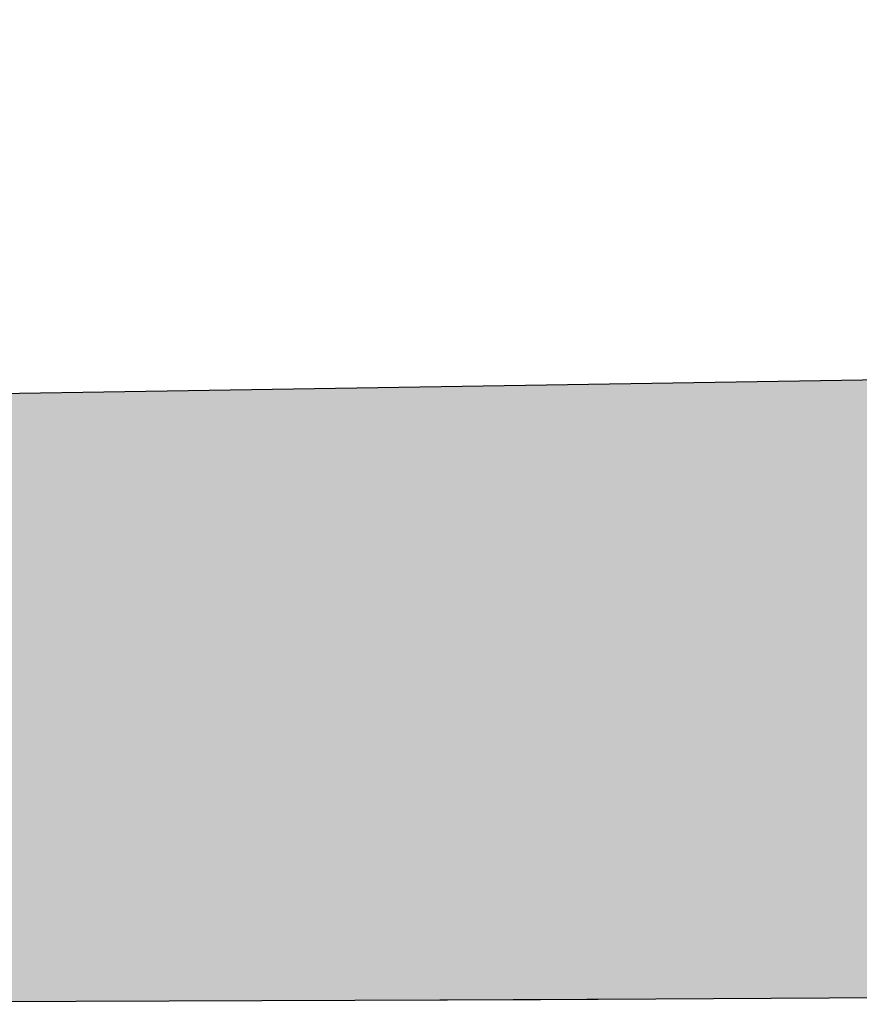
# Model space of a CAD drawing. Extents: x -6068 to 35118, y -17738 to 67348.
# Tile 141 of 243: x 1747 to 1848, y -617 to -498. Entities that reach past the tile are written whole.
import ezdxf

# ---------------------------------------------------------------- set-up
doc = ezdxf.new("R2010")
doc.units = 0
doc.header["$LTSCALE"] = 15
doc.linetypes.add('Continua', pattern=[0])
doc.linetypes.add('Cui_CONTINU', pattern=[0])
doc.layers.add('EDL_RDJ murs & cloisons', color=5, linetype='CONTINUOUS')
doc.layers.add('PIS-fond de plan', color=7, linetype='Cui_CONTINU')
doc.layers.add('Enveloppe - NIVEAUX - Style par défaut', color=7, linetype='Continua', lineweight=0, true_color=0x000000)

# ---------------------------------------------------------------- blocks, each defined once
blk = doc.blocks.new('EDL_RDJ plan_2025 10 17')
at = {"layer": 'EDL_RDJ murs & cloisons', "linetype": 'Continuous', "ltscale": 0.08}
h = blk.add_hatch(color=9, dxfattribs=at)
h.dxf.hatch_style = 1
h.paths.add_polyline_path([(1988.14, -4.4), (1937.19, -4.23), (1937.16, -13.23), (1936.7, -20.6), (1936.71, -28.6), (1938.16, -65.6), (1948.21, -65.58), (1949.38, -540.48), (1705.89, -544.34), (1705.19, -374.7), (1671.73, -374.45), (1671.6, -391.45), (1687.75, -391.57), (1688.36, -537.96), (1656.74, -537.98), (1656.78, -616.98), (1824.38, -616.39), (2011.85, -615.3), (2011.16, -534.6), (1975.37, -534.9), (1974.23, -72.29), (1979.03, -72.59), (1978.84, -36.59), (1981.8, -27.57), (1988.11, -13.4), (1988.14, -4.4)])
blk.add_lwpolyline([(1988.14, -4.4), (1937.19, -4.23), (1937.16, -13.23), (1936.7, -20.6), (1936.71, -28.6), (1938.16, -65.6), (1948.21, -65.58), (1949.38, -540.48), (1705.89, -544.34), (1705.19, -374.7), (1671.73, -374.45), (1671.6, -391.45), (1687.75, -391.57), (1688.36, -537.96), (1656.74, -537.98), (1656.78, -616.98), (1824.38, -616.39), (2011.85, -615.3)], dxfattribs=at)
at = {"layer": 'Enveloppe - NIVEAUX - Style par défaut', "color": 18, "linetype": 'Continua', "lineweight": 20, "ltscale": 0.1, "true_color": 0x000000}
for p, q in [((1949.38, -540.48), (1705.89, -544.34)), ((1699.18, -616.95), (1949.57, -615.82))]:
    blk.add_line(p, q, dxfattribs=at)

msp = doc.modelspace()

# ---------------------------------------------------------------- block references
at = {"layer": 'PIS-fond de plan'}
msp.add_blockref('EDL_RDJ plan_2025 10 17', (-14.33, 0), dxfattribs=at)

doc.saveas('drawing.dxf')
